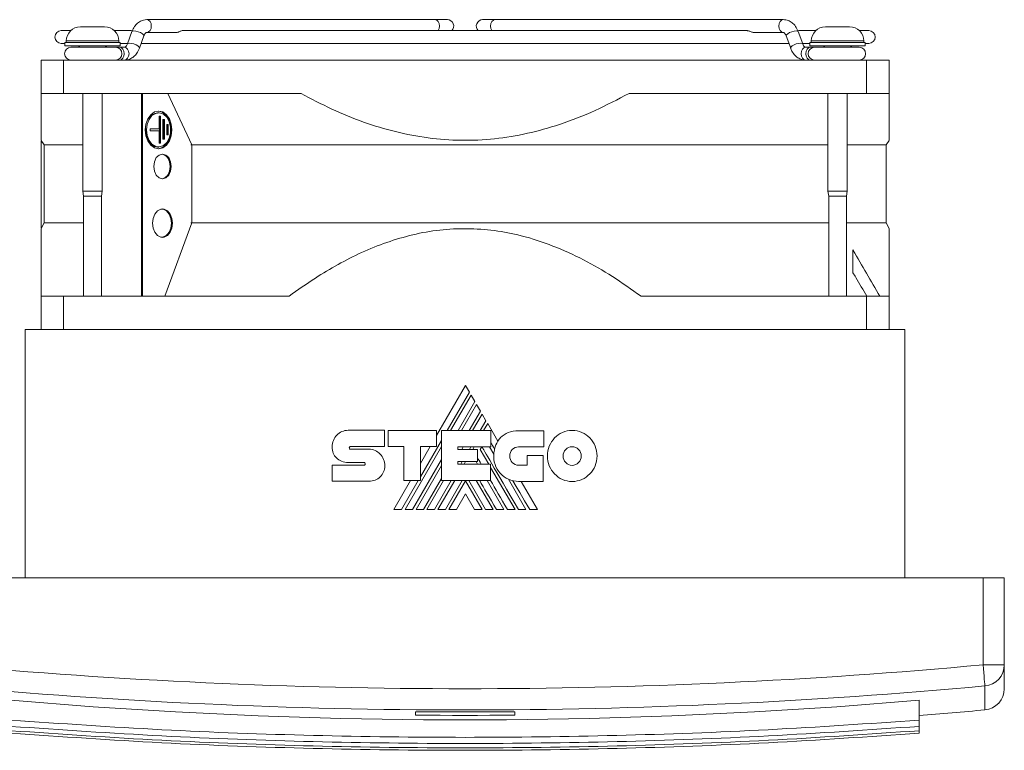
# Model space of a CAD drawing. Header units: millimetres. Extents: x 26 to 404, y 13 to 275.
# Tile 4 of 6: x 153 to 292, y 13 to 116. Entities that reach past the tile are written whole.
import ezdxf

# ---------------------------------------------------------------- set-up
doc = ezdxf.new("R2010")
doc.units = ezdxf.units.MM
doc.linetypes.add('PHANTOM', pattern=[12.7, 6.35, -1.27, 1.27, -1.27, 1.27, -1.27])
doc.layers.add('___VS___', color=7, linetype='Continuous', lineweight=15)

msp = doc.modelspace()

# ---------------------------------------------------------------- linework, layer by layer
at = {"color": 7, "linetype": 'Continuous', "lineweight": 15}
for p, q in [((161.43, 115.39), (164.83, 115.39)), ((211.38, 116.39), (170.78, 116.39)), ((213.14, 116.39), (211.38, 116.39)), ((219.87, 116.39), (218.11, 116.39)), ((260.48, 116.39), (219.87, 116.39)), ((266.43, 115.39), (269.83, 115.39)), ((160.05, 114.84), (158.73, 114.84)), ((168.63, 114.84), (166.2, 114.84)), ((168.67, 114.71), (168.05, 112.98)), ((169.74, 112.37), (170.36, 114.09)), ((170.78, 114.59), (174.96, 114.59)), ((255.42, 114.84), (175.84, 114.84)), ((256.3, 114.59), (260.48, 114.59)), ((260.89, 114.09), (261.52, 112.37)), ((263.21, 112.98), (262.58, 114.71)), ((265.05, 114.84), (262.62, 114.84)), ((272.53, 114.84), (271.2, 114.84)), ((158.73, 113.04), (159.23, 113.04)), ((159.23, 113.19), (159.23, 112.69)), ((159.23, 113.19), (167.03, 113.19)), ((159.23, 112.69), (167.03, 112.69)), ((159.43, 113.39), (159.43, 113.19)), ((166.38, 112.49), (160.08, 112.49)), ((161.13, 112.69), (161.33, 112.49)), ((164.93, 112.49), (165.13, 112.69)), ((166.96, 112.49), (166.38, 112.49)), ((166.83, 113.19), (166.83, 113.39)), ((167.63, 112.49), (166.96, 112.49)), ((167.03, 112.69), (167.03, 113.19)), ((167.03, 113.04), (168.07, 113.04)), ((168.05, 112.99), (168.05, 112.98)), ((169.98, 113.04), (261.27, 113.04)), ((263.19, 113.04), (264.23, 113.04)), ((263.21, 112.99), (263.21, 112.98)), ((264.29, 112.49), (263.62, 112.49)), ((264.23, 113.19), (264.23, 112.69)), ((264.23, 113.19), (272.03, 113.19)), ((264.23, 112.69), (272.03, 112.69)), ((264.88, 112.49), (264.29, 112.49)), ((264.43, 113.39), (264.43, 113.19)), ((271.18, 112.49), (264.88, 112.49)), ((266.13, 112.69), (266.33, 112.49)), ((269.93, 112.49), (270.13, 112.69)), ((271.83, 113.19), (271.83, 113.39)), ((272.03, 112.69), (272.03, 113.19)), ((272.03, 113.04), (272.53, 113.04)), ((155.88, 110.69), (155.88, 105.99)), ((159.05, 110.69), (155.88, 110.69)), ((159.05, 110.69), (159.05, 105.99)), ((272.2, 110.69), (159.05, 110.69)), ((272.2, 110.69), (272.2, 105.99)), ((275.38, 110.69), (272.2, 110.69)), ((275.38, 110.69), (275.38, 105.99)), ((155.88, 105.99), (159.05, 105.99)), ((159.05, 105.99), (192.51, 105.99)), ((161.75, 105.99), (161.75, 92.19)), ((164.5, 92.19), (164.5, 105.99)), ((170.02, 105.99), (170.02, 77.39)), ((170.16, 105.99), (170.16, 77.39)), ((177.12, 98.73), (173.76, 105.99)), ((238.74, 105.99), (272.2, 105.99)), ((266.75, 105.99), (266.75, 92.19)), ((269.5, 92.19), (269.5, 105.99)), ((272.2, 105.99), (275.38, 105.99)), ((172.45, 103.26), (172.3, 103.26)), ((172.54, 102.8), (172.72, 102.8)), ((172.54, 101.01), (172.54, 102.8)), ((172.58, 102.8), (172.58, 98.97)), ((172.72, 102.8), (172.72, 98.97)), ((173.25, 102.31), (173.05, 102.31)), ((173.05, 102.31), (173.05, 99.54)), ((173.11, 99.54), (173.11, 102.31)), ((173.25, 99.54), (173.25, 102.31)), ((173.77, 101.6), (173.62, 101.6)), ((173.62, 101.6), (173.62, 100.14)), ((173.63, 100.14), (173.63, 101.6)), ((173.77, 100.14), (173.77, 101.6)), ((171.26, 101.01), (172.54, 101.01)), ((171.26, 100.69), (171.26, 101.01)), ((172.54, 100.69), (171.26, 100.69)), ((172.54, 98.97), (172.54, 100.69)), ((173.62, 100.14), (173.77, 100.14)), ((155.88, 99.37), (156.3, 98.73)), ((155.88, 99.28), (155.88, 87.03)), ((156.3, 98.73), (156.3, 87.73)), ((161.75, 98.73), (156.3, 98.73)), ((172.72, 98.97), (172.54, 98.97)), ((173.05, 99.54), (173.25, 99.54)), ((266.75, 98.73), (176.98, 98.73)), ((177.12, 87.73), (177.12, 98.73)), ((274.96, 98.73), (269.5, 98.73)), ((274.96, 98.73), (275.38, 99.37)), ((274.96, 87.73), (274.96, 98.73)), ((172.3, 98.43), (172.45, 98.43)), ((161.75, 92.19), (161.88, 91.48)), ((161.75, 92.19), (164.5, 92.19)), ((164.38, 91.48), (164.5, 92.19)), ((266.75, 92.19), (266.88, 91.48)), ((266.75, 92.19), (269.5, 92.19)), ((269.38, 91.48), (269.5, 92.19)), ((161.88, 91.48), (161.88, 77.39)), ((161.88, 91.48), (164.38, 91.48)), ((164.38, 77.39), (164.38, 91.48)), ((266.88, 91.48), (266.88, 77.39)), ((266.88, 91.48), (269.38, 91.48)), ((269.38, 77.39), (269.38, 91.48)), ((156.3, 87.73), (155.88, 86.92)), ((161.88, 87.73), (156.3, 87.73)), ((173.32, 77.39), (177.12, 87.73)), ((266.88, 87.73), (176.98, 87.73)), ((274.96, 87.73), (269.38, 87.73)), ((275.38, 86.92), (274.96, 87.73)), ((155.88, 77.39), (155.88, 72.69)), ((159.05, 77.39), (155.88, 77.39)), ((159.05, 77.39), (159.05, 72.69)), ((190.82, 77.39), (159.05, 77.39)), ((272.2, 77.39), (240.43, 77.39)), ((272.2, 77.39), (272.2, 72.69)), ((275.38, 77.39), (272.2, 77.39)), ((275.38, 77.39), (275.38, 72.69)), ((153.63, 72.69), (153.63, 37.69)), ((153.63, 72.69), (277.63, 72.69)), ((277.63, 72.69), (277.63, 37.69)), ((215.7, 64.81), (211.62, 57.74)), ((213.11, 58.45), (216.25, 63.88)), ((216.25, 63.88), (215.7, 64.81)), ((216.49, 63.46), (213.6, 58.45)), ((214.66, 58.45), (217.02, 62.54)), ((217.02, 62.54), (216.49, 63.46)), ((217.26, 62.12), (215.14, 58.45)), ((216.21, 58.45), (217.8, 61.19)), ((217.8, 61.19), (217.26, 62.12)), ((218.04, 60.78), (216.69, 58.45)), ((217.78, 58.45), (218.58, 59.83)), ((218.58, 59.83), (218.04, 60.78)), ((199.15, 58.48), (204.29, 58.48)), ((204.29, 58.48), (204.29, 56.18)), ((204.8, 56.18), (204.8, 58.47)), ((204.8, 58.47), (211.62, 58.47)), ((211.62, 58.47), (211.62, 56.2)), ((212.31, 51.39), (212.31, 58.45)), ((212.31, 58.45), (219.27, 58.45)), ((218.82, 59.43), (218.25, 58.45)), ((220.24, 56.95), (218.82, 59.43)), ((219.27, 58.45), (219.27, 56.16)), ((223.16, 58.43), (226.74, 58.43)), ((226.74, 58.43), (226.74, 56.14)), ((209.34, 51.92), (212.31, 57.05)), ((196.9, 56.17), (196.9, 56.17)), ((199.45, 56.18), (204.29, 56.18)), ((199.46, 55.83), (202.07, 55.83)), ((207.01, 56.18), (204.8, 56.18)), ((207.01, 51.39), (207.01, 56.18)), ((207.17, 47.31), (212.31, 56.21)), ((211.62, 56.2), (209.34, 56.2)), ((209.34, 51.39), (209.34, 56.2)), ((210.73, 56.2), (209.34, 53.8)), ((214.62, 56.16), (219.27, 56.16)), ((214.62, 56.16), (214.62, 55.79)), ((214.62, 55.79), (217.39, 55.79)), ((215.16, 55.79), (215.37, 56.16)), ((216.24, 55.79), (216.46, 56.16)), ((216.71, 55.79), (216.93, 56.16)), ((217.39, 55.79), (217.39, 54.06)), ((217.78, 55.76), (218.01, 56.16)), ((217.78, 55.76), (218.96, 53.72)), ((219.09, 56.16), (219.69, 55.12)), ((226.74, 56.14), (223.16, 56.14)), ((208.23, 47.31), (212.31, 54.37)), ((224.4, 53.56), (224.4, 54.93)), ((224.4, 54.93), (226.66, 54.93)), ((226.66, 54.93), (226.66, 51.28)), ((196.9, 53.56), (201.41, 53.56)), ((201.41, 53.94), (199.16, 53.94)), ((208.72, 47.31), (212.31, 53.53)), ((214.62, 54.06), (217.39, 54.06)), ((214.62, 54.06), (214.62, 53.72)), ((214.62, 53.72), (219.23, 53.72)), ((215.04, 53.72), (215.24, 54.06)), ((215.51, 53.72), (215.71, 54.06)), ((217.2, 54.06), (217.4, 53.72)), ((219.23, 51.39), (219.23, 53.72)), ((219.23, 53.24), (222.67, 47.31)), ((223.16, 53.56), (224.4, 53.56)), ((207.95, 51.39), (205.59, 47.31)), ((206.68, 47.31), (209.04, 51.39)), ((207.01, 51.39), (209.34, 51.39)), ((209.77, 47.31), (212.31, 51.69)), ((210.26, 47.31), (212.61, 51.39)), ((211.32, 47.31), (213.69, 51.39)), ((211.81, 47.31), (214.17, 51.39)), ((212.31, 51.39), (219.23, 51.39)), ((212.88, 47.31), (215.24, 51.39)), ((213.36, 47.31), (215.69, 51.36)), ((218.03, 47.31), (215.69, 51.36)), ((218.51, 47.31), (216.15, 51.39)), ((217.21, 51.39), (219.57, 47.31)), ((218.75, 51.39), (221.11, 47.31)), ((221.73, 51.6), (224.21, 47.31)), ((202.07, 51.29), (196.9, 51.29)), ((226.66, 51.28), (223.18, 51.28)), ((225.82, 47.31), (223.52, 51.28)), ((215.69, 49.5), (214.41, 47.31)), ((215.69, 49.5), (216.97, 47.31)), ((288.63, 37.69), (142.63, 37.69)), ((288.63, 37.69), (291.63, 37.69)), ((288.63, 25.4), (288.63, 37.69)), ((291.63, 37.69), (291.63, 25.4)), ((288.63, 25.4), (291.63, 25.4)), ((291.63, 25.4), (291.63, 22.04)), ((279.63, 20.42), (279.63, 17.61)), ((208.63, 18.79), (208.63, 18.31)), ((222.63, 18.31), (222.63, 18.79)), ((153.61, 17.46), (154.08, 17.42)), ((279.63, 17.59), (279.63, 16.73)), ((279.63, 16.73), (279.63, 16.12)), ((279.63, 16.12), (279.63, 15.77))]:
    msp.add_line(p, q, dxfattribs=at)
at = {"color": 8, "linetype": 'Continuous', "lineweight": 15}
for p, q in [((159.43, 113.39), (166.83, 113.39)), ((264.43, 113.39), (271.83, 113.39)), ((288.9, 19.05), (288.9, 22.43))]:
    msp.add_line(p, q, dxfattribs=at)
at = {"color": 8, "linetype": 'Continuous', "lineweight": 15, "flags": 128}
for points in [[(170.78, 114.59), (171.02, 114.66), (171.23, 114.85), (171.37, 115.14), (171.41, 115.49), (171.37, 115.83), (171.23, 116.12), (171.02, 116.32), (170.78, 116.39), (170.78, 116.39)], [(211.83, 114.84), (211.83, 114.85), (211.97, 115.14), (212.02, 115.49), (211.97, 115.83), (211.83, 116.12), (211.63, 116.32), (211.38, 116.39)], [(219.43, 114.84), (219.42, 114.85), (219.28, 115.14), (219.23, 115.49), (219.28, 115.83), (219.42, 116.12), (219.63, 116.32), (219.87, 116.39)], [(260.48, 114.59), (260.23, 114.66), (260.03, 114.85), (259.89, 115.14), (259.84, 115.49), (259.89, 115.83), (260.03, 116.12), (260.23, 116.32), (260.48, 116.39), (260.48, 116.39)], [(170.36, 114.09), (170.37, 114.11), (170.32, 114.24), (170.16, 114.4), (169.89, 114.56), (169.57, 114.69), (169.24, 114.78), (168.95, 114.81), (168.75, 114.78), (168.67, 114.71)], [(260.89, 114.09), (260.89, 114.11), (260.93, 114.24), (261.1, 114.4), (261.36, 114.56), (261.69, 114.69), (262.02, 114.78), (262.3, 114.81), (262.5, 114.78), (262.58, 114.71)], [(166.96, 110.69), (167.21, 110.76), (167.41, 110.95), (167.55, 111.24), (167.6, 111.59), (167.55, 111.93), (167.41, 112.22), (167.21, 112.42), (166.96, 112.49), (166.96, 112.49)], [(167.63, 110.69), (167.88, 110.76), (168.08, 110.95), (168.22, 111.24), (168.27, 111.59), (168.22, 111.93), (168.08, 112.22), (167.88, 112.42), (167.63, 112.49), (167.63, 112.49)], [(169.74, 112.37), (169.74, 112.38), (169.7, 112.52), (169.53, 112.68), (169.26, 112.83), (168.94, 112.97), (168.61, 113.05), (168.33, 113.09), (168.13, 113.05), (168.05, 112.99)], [(261.52, 112.37), (261.51, 112.38), (261.56, 112.52), (261.73, 112.68), (261.99, 112.83), (262.31, 112.97), (262.64, 113.05), (262.93, 113.09), (263.13, 113.05), (263.21, 112.99)], [(263.62, 110.69), (263.38, 110.76), (263.17, 110.95), (263.03, 111.24), (262.98, 111.59), (263.03, 111.93), (263.17, 112.22), (263.38, 112.42), (263.62, 112.49), (263.62, 112.49)], [(264.29, 110.69), (264.05, 110.76), (263.84, 110.95), (263.7, 111.24), (263.66, 111.59), (263.7, 111.93), (263.84, 112.22), (264.05, 112.42), (264.29, 112.49), (264.29, 112.49)]]:
    msp.add_lwpolyline(points, dxfattribs=at)
at = {"color": 7, "linetype": 'Continuous', "lineweight": 15, "flags": 128}
for points in [[(170.57, 100.84), (170.66, 100.02), (170.93, 99.28), (171.34, 98.69), (171.86, 98.32), (172.45, 98.18), (173.03, 98.32), (173.55, 98.69), (173.97, 99.28), (174.23, 100.02), (174.32, 100.84), (174.23, 101.66), (173.97, 102.41), (173.55, 102.99), (173.03, 103.37), (172.45, 103.5), (171.86, 103.37), (171.34, 102.99), (170.93, 102.41), (170.66, 101.66), (170.57, 100.84)], [(170.74, 100.84), (170.83, 100.06), (171.1, 99.36), (171.51, 98.82), (172.03, 98.5), (172.59, 98.44), (173.13, 98.63), (173.6, 99.07), (173.95, 99.69), (174.13, 100.45), (174.13, 101.24), (173.95, 101.99), (173.6, 102.62), (173.13, 103.05), (172.59, 103.25), (172.03, 103.18), (171.51, 102.86), (171.1, 102.33), (170.83, 101.63), (170.74, 100.84)], [(172.37, 98.19), (172.88, 98.32), (173.41, 98.69), (173.82, 99.28), (174.09, 100.02), (174.18, 100.84), (174.09, 101.66), (173.82, 102.41), (173.41, 102.99), (172.88, 103.37), (172.37, 103.5)], [(170.6, 100.84), (170.69, 100.06), (170.96, 99.36), (171.37, 98.82), (171.88, 98.5), (172.3, 98.43)], [(171.75, 95.69), (171.85, 96.36), (172.11, 96.93), (172.52, 97.3), (172.99, 97.44), (173.46, 97.3), (173.86, 96.93), (174.13, 96.36), (174.23, 95.69), (174.13, 95.02), (173.86, 94.45), (173.46, 94.07), (172.99, 93.94), (172.52, 94.07), (172.11, 94.45), (171.85, 95.02), (171.75, 95.69)], [(172.92, 97.44), (173.32, 97.3), (173.72, 96.93), (173.99, 96.36), (174.08, 95.69), (173.99, 95.02), (173.72, 94.45), (173.32, 94.07), (172.92, 93.94)], [(171.57, 87.69), (171.66, 88.37), (171.91, 88.97), (172.28, 89.42), (172.74, 89.66), (173.23, 89.66), (173.7, 89.42), (174.07, 88.97), (174.32, 88.37), (174.4, 87.69), (174.32, 87), (174.07, 86.4), (173.7, 85.96), (173.23, 85.72), (172.74, 85.72), (172.28, 85.96), (171.91, 86.4), (171.66, 87), (171.57, 87.69)], [(174.26, 87.69), (174.18, 88.37), (173.93, 88.97), (173.55, 89.42), (173.09, 89.66), (172.92, 89.69)], [(172.92, 89.69), (173.09, 89.66), (173.55, 89.42), (173.93, 88.97), (174.18, 88.37), (174.26, 87.69), (174.18, 87), (173.93, 86.4), (173.55, 85.96), (173.09, 85.72), (172.92, 85.69)], [(224.74, 47.31), (224.02, 48.55), (223.34, 49.71), (222.84, 50.57), (222.38, 51.37)], [(288.63, 25.4), (288.68, 24.85), (288.73, 24.32), (288.77, 23.83), (288.81, 23.39), (288.85, 23.02), (288.87, 22.73), (288.89, 22.53), (288.9, 22.43)], [(279.63, 20.42), (268.03, 19.5), (256.42, 18.77), (244.78, 18.22), (233.12, 17.85), (221.46, 17.67), (209.79, 17.67), (198.13, 17.85), (186.48, 18.22), (174.84, 18.77), (163.22, 19.5), (151.63, 20.42)], [(208.63, 18.31), (210.38, 18.3), (212.13, 18.29), (213.88, 18.28), (215.63, 18.28), (217.38, 18.28), (219.13, 18.29), (220.88, 18.3), (222.63, 18.31)]]:
    msp.add_lwpolyline(points, dxfattribs=at)
at = {"color": 7, "linetype": 'Continuous', "lineweight": 15}
for centre, radius, start, end in [((161.43, 113.39), 2, 90, 180), ((164.83, 113.39), 2, 0, 90), ((213.14, 115.49), 0.9, 313.7709, 90), ((218.11, 115.49), 0.9, 90, 226.2291), ((266.43, 113.39), 2, 90, 180), ((269.83, 113.39), 2, 0, 90), ((158.73, 113.94), 0.9, 90, 270), ((272.53, 113.94), 0.9, 270, 90), ((160.08, 111.59), 0.9, 90, 270), ((166.38, 111.59), 0.9, 270, 90), ((264.88, 111.59), 0.9, 90, 270), ((271.18, 111.59), 0.9, 270, 90), ((172.74, 101.14), 2.17, 101.6498, 187.8214), ((172.51, 95.9), 1.59, 352.4047, 75.0646), ((172.51, 95.48), 1.59, 284.9354, 7.5952), ((172.48, 87.44), 1.8, 284.2088, 7.9423), ((223.58, 54.95), 3.9, 149.0381, 166.8386), ((223.18, 54.79), 3.51, 174.6401, 270), ((215.63, 815.69), 793.65, 264.72247, 275.27753), ((288.64, 25.41), 2.99, 275.1199, 359.8931), ((215.63, 815.69), 796.64, 264.72247, 275.27753), ((288.63, 22.04), 3, 275.2553, 0), ((215.63, 815.69), 796.93, 269.49673, 270.50327), ((215.63, 815.69), 800, 274.58857, 275.25529)]:
    msp.add_arc(centre, radius, start, end, dxfattribs=at)
for points, knots in [([(170.78, 116.39), (170.62, 116.38), (170.26, 116.35), (169.72, 116.11), (169.22, 115.69), (168.87, 115.2), (168.73, 114.84), (168.67, 114.71)], [0, 0, 0, 0, 0.164769, 0.392137, 0.620191, 0.857015, 1, 1, 1, 1]), ([(262.58, 114.71), (262.53, 114.84), (262.37, 115.23), (262, 115.74), (261.46, 116.16), (260.94, 116.36), (260.61, 116.38), (260.48, 116.39)], [0, 0, 0, 0, 0.147122, 0.41035, 0.640326, 0.862564, 1, 1, 1, 1]), ([(170.36, 114.09), (170.39, 114.15), (170.46, 114.31), (170.59, 114.5), (170.73, 114.59), (170.76, 114.59), (170.78, 114.59)], [0, 0, 0, 0, 0.153655, 0.40996, 0.675763, 1, 1, 1, 1]), ([(175.84, 114.84), (175.84, 114.84), (175.8, 114.85), (175.68, 114.82), (175.5, 114.76), (175.31, 114.68), (175.14, 114.61), (175.01, 114.58), (174.96, 114.59), (174.96, 114.59)], [0, 0, 0, 0, 0.002396, 0.199985, 0.39955, 0.590879, 0.774881, 0.962574, 1, 1, 1, 1]), ([(256.3, 114.59), (256.3, 114.59), (256.25, 114.58), (256.13, 114.61), (255.95, 114.67), (255.77, 114.75), (255.59, 114.82), (255.46, 114.84), (255.41, 114.83), (255.39, 114.83)], [0, 0, 0, 0, 0.009069, 0.198991, 0.388581, 0.570121, 0.746984, 0.929692, 1, 1, 1, 1]), ([(260.48, 114.59), (260.49, 114.59), (260.51, 114.59), (260.59, 114.55), (260.76, 114.38), (260.85, 114.19), (260.89, 114.09)], [0, 0, 0, 0, 0.162566, 0.49163, 0.750352, 1, 1, 1, 1]), ([(168.05, 112.98), (168.02, 112.92), (167.96, 112.76), (167.82, 112.58), (167.68, 112.49), (167.65, 112.49), (167.63, 112.49)], [0, 0, 0, 0, 0.153659, 0.409962, 0.675763, 1, 1, 1, 1]), ([(263.62, 112.49), (263.61, 112.49), (263.59, 112.49), (263.5, 112.52), (263.34, 112.69), (263.25, 112.89), (263.21, 112.98)], [0, 0, 0, 0, 0.162567, 0.49163, 0.75035, 1, 1, 1, 1]), ([(167.63, 110.69), (167.79, 110.7), (168.15, 110.72), (168.69, 110.96), (169.19, 111.39), (169.54, 111.88), (169.68, 112.23), (169.74, 112.37)], [0, 0, 0, 0, 0.164769, 0.392138, 0.620192, 0.857016, 1, 1, 1, 1]), ([(261.52, 112.37), (261.57, 112.23), (261.73, 111.85), (262.1, 111.34), (262.64, 110.92), (263.16, 110.72), (263.49, 110.7), (263.62, 110.69)], [0, 0, 0, 0, 0.14712, 0.410348, 0.640324, 0.862564, 1, 1, 1, 1]), ([(155.88, 99.4), (155.88, 99.44), (155.88, 99.51), (155.88, 100.29), (155.88, 101.61), (155.88, 103.49), (155.88, 105.16), (155.88, 105.99)], [0, 0, 0, 0, 0.17138, 0.36516, 0.558436, 0.77916, 1, 1, 1, 1]), ([(192.51, 105.99), (193.95, 105.23), (196.81, 103.72), (201.26, 101.9), (205.81, 100.52), (210.42, 99.64), (215.1, 99.28), (219.8, 99.51), (224.44, 100.28), (229.19, 101.61), (233.99, 103.49), (237.16, 105.16), (238.74, 105.99)], [0, 0, 0, 0, 0.099979, 0.19992, 0.296281, 0.392877, 0.48912, 0.585657, 0.682555, 0.7792, 0.889571, 1, 1, 1, 1]), ([(275.38, 105.99), (275.38, 105.16), (275.38, 103.49), (275.38, 101.77), (275.38, 100.6), (275.38, 99.88), (275.38, 99.44), (275.38, 99.41), (275.38, 99.39)], [0, 0, 0, 0, 0.2198808, 0.4414948, 0.5845561, 0.7275925, 0.8746582, 1, 1, 1, 1]), ([(155.88, 77.39), (155.88, 78.34), (155.88, 80.19), (155.88, 82.58), (155.88, 84.54), (155.88, 85.94), (155.88, 86.68), (155.88, 86.98), (155.88, 86.9), (155.88, 86.9)], [0, 0, 0, 0, 0.181462, 0.355636, 0.530102, 0.70386, 0.846603, 0.989836, 1, 1, 1, 1]), ([(240.43, 77.39), (239.1, 78.34), (236.49, 80.19), (232.34, 82.58), (228.06, 84.55), (223.85, 85.93), (219.77, 86.71), (215.91, 86.99), (212.06, 86.8), (208.27, 86.12), (204.58, 85.03), (201.06, 83.61), (197.71, 81.9), (194.29, 79.86), (192.05, 78.26), (190.82, 77.39)], [0, 0, 0, 0, 0.090716, 0.177788, 0.265007, 0.351871, 0.42323, 0.494835, 0.566156, 0.636947, 0.707989, 0.778884, 0.847641, 0.916416, 1, 1, 1, 1]), ([(275.38, 86.9), (275.38, 86.89), (275.38, 86.88), (275.38, 86.55), (275.38, 85.92), (275.38, 84.94), (275.38, 83.62), (275.38, 82.02), (275.38, 79.98), (275.38, 78.34), (275.38, 77.39)], [0, 0, 0, 0, 0.078333, 0.187308, 0.2963, 0.425092, 0.553926, 0.686252, 0.81861, 1, 1, 1, 1]), ([(270.3, 83.91), (270.31, 83.89), (271.57, 81.72), (272.82, 79.54), (274.07, 77.39)], [0, 0, 0, 0, 0.009088, 1, 1, 1, 1]), ([(270.3, 80.7), (270.3, 81.71), (270.3, 82.79), (270.3, 83.84), (270.3, 83.91)], [0, 0, 0, 0, 0.929222, 1, 1, 1, 1]), ([(272.27, 77.39), (271.74, 78.28), (271.08, 79.38), (270.43, 80.48), (270.3, 80.7)], [0, 0, 0, 0, 0.803756, 1, 1, 1, 1]), ([(279.63, 17.61), (272.53, 17.12), (258.35, 16.15), (237, 15.37), (215.63, 15.09), (194.25, 15.37), (172.9, 16.15), (158.72, 17.12), (151.63, 17.61)], [0, 0, 0, 0, 0.166705, 0.333301, 0.5, 0.666701, 0.833297, 1, 1, 1, 1]), ([(279.63, 16.73), (272.55, 16.25), (258.38, 15.28), (237.03, 14.5), (215.63, 14.23), (194.23, 14.5), (172.88, 15.28), (158.71, 16.25), (151.63, 16.73)], [0, 0, 0, 0, 0.166391, 0.332987, 0.5, 0.667017, 0.833613, 1, 1, 1, 1]), ([(279.63, 16.12), (272.55, 15.63), (258.38, 14.66), (237.03, 13.89), (215.63, 13.61), (194.23, 13.89), (172.88, 14.66), (158.71, 15.63), (151.63, 16.12)], [0, 0, 0, 0, 0.166391, 0.332987, 0.5, 0.667017, 0.833613, 1, 1, 1, 1]), ([(279.63, 15.77), (272.55, 15.28), (258.38, 14.31), (237.03, 13.54), (215.63, 13.26), (194.23, 13.54), (172.88, 14.31), (158.71, 15.28), (151.63, 15.77)], [0, 0, 0, 0, 0.166391, 0.332987, 0.5, 0.667017, 0.833613, 1, 1, 1, 1])]:
    msp.add_open_spline(points, degree=3, knots=knots, dxfattribs=at)
for points in [[(197.56, 57.8), (197.97, 58.22), (198.53, 58.48), (199.15, 58.48)], [(220.64, 57.46), (221.23, 58.06), (222.07, 58.43), (223.16, 58.43)], [(228.25, 57.4), (228.88, 58.05), (229.76, 58.46), (230.72, 58.46)], [(230.72, 58.46), (231.69, 58.46), (232.57, 58.05), (233.2, 57.4)], [(196.9, 56.17), (196.9, 56.8), (197.15, 57.38), (197.56, 57.8)], [(220.24, 56.95), (220.36, 57.14), (220.49, 57.31), (220.64, 57.46)], [(227.23, 54.86), (227.23, 55.85), (227.62, 56.75), (228.25, 57.4)], [(233.2, 57.4), (233.84, 56.75), (234.23, 55.85), (234.23, 54.86)], [(197.5, 54.58), (197.12, 54.95), (196.89, 55.48), (196.9, 56.17)], [(199.36, 56.13), (199.33, 56.1), (199.31, 56.04), (199.31, 55.99)], [(199.31, 55.99), (199.31, 55.94), (199.33, 55.9), (199.35, 55.87)], [(199.35, 55.87), (199.38, 55.85), (199.42, 55.83), (199.46, 55.83)], [(199.45, 56.18), (199.41, 56.18), (199.38, 56.16), (199.36, 56.13)], [(202.07, 55.83), (202.69, 55.83), (203.25, 55.56), (203.65, 55.13)], [(223.15, 47.31), (219.88, 52.94), (218.17, 55.89), (218.03, 56.16)], [(219.79, 55.84), (219.59, 56.19), (219.41, 56.49), (219.27, 56.73)], [(219.69, 55.12), (219.71, 55.36), (219.74, 55.6), (219.79, 55.84)], [(222.29, 55.76), (222.06, 55.53), (221.92, 55.21), (221.92, 54.86)], [(223.16, 56.14), (222.82, 56.14), (222.51, 55.99), (222.29, 55.76)], [(229.82, 55.79), (229.59, 55.55), (229.45, 55.22), (229.45, 54.86)], [(230.72, 56.17), (230.37, 56.17), (230.05, 56.03), (229.82, 55.79)], [(231.63, 55.79), (231.39, 56.03), (231.08, 56.17), (230.72, 56.17)], [(232, 54.86), (232, 55.22), (231.86, 55.55), (231.63, 55.79)], [(199.16, 53.94), (198.5, 53.95), (197.91, 54.17), (197.5, 54.58)], [(203.65, 55.13), (204.06, 54.7), (204.32, 54.11), (204.32, 53.47)], [(217.9, 53.72), (217.68, 54.1), (217.51, 54.39), (217.39, 54.6)], [(221.92, 54.86), (221.92, 54.5), (222.06, 54.17), (222.28, 53.94)], [(228.25, 52.32), (227.62, 52.96), (227.23, 53.86), (227.23, 54.86)], [(229.45, 54.86), (229.45, 54.49), (229.59, 54.16), (229.82, 53.92)], [(231.63, 53.92), (231.86, 54.16), (232, 54.49), (232, 54.86)], [(234.23, 54.86), (234.23, 53.86), (233.84, 52.97), (233.2, 52.32)], [(201.52, 53.88), (201.49, 53.92), (201.45, 53.94), (201.41, 53.94)], [(201.41, 53.56), (201.46, 53.56), (201.5, 53.57), (201.52, 53.6)], [(201.57, 53.73), (201.57, 53.79), (201.55, 53.84), (201.52, 53.88)], [(201.52, 53.6), (201.55, 53.64), (201.57, 53.68), (201.57, 53.73)], [(204.32, 53.47), (204.32, 52.85), (204.07, 52.31), (203.67, 51.92)], [(222.28, 53.94), (222.51, 53.71), (222.82, 53.56), (223.16, 53.56)], [(229.82, 53.92), (230.05, 53.68), (230.37, 53.54), (230.72, 53.54)], [(230.72, 53.54), (231.08, 53.54), (231.39, 53.68), (231.63, 53.92)], [(203.67, 51.92), (203.26, 51.53), (202.69, 51.29), (202.07, 51.29)], [(220.06, 47.31), (219.06, 49.02), (218.27, 50.38), (217.69, 51.39)], [(221.6, 47.31), (220.66, 48.93), (219.87, 50.29), (219.23, 51.4)], [(230.72, 51.26), (229.76, 51.26), (228.88, 51.66), (228.25, 52.32)], [(233.2, 52.32), (232.57, 51.66), (231.69, 51.26), (230.72, 51.26)]]:
    msp.add_open_spline(points, degree=3, dxfattribs=at)
at = {"layer": '___VS___', "linetype": 'PHANTOM'}
for p, q in [((196.9, 53.56), (196.9, 51.29)), ((205.59, 47.31), (206.68, 47.31)), ((207.17, 47.31), (208.23, 47.31)), ((208.72, 47.31), (209.77, 47.31)), ((210.26, 47.31), (211.32, 47.31)), ((211.81, 47.31), (212.88, 47.31)), ((213.36, 47.31), (214.41, 47.31)), ((216.97, 47.31), (218.03, 47.31)), ((218.51, 47.31), (219.57, 47.31)), ((220.06, 47.31), (221.11, 47.31)), ((221.6, 47.31), (222.67, 47.31)), ((223.15, 47.31), (224.21, 47.31)), ((224.74, 47.31), (225.82, 47.31))]:
    msp.add_line(p, q, dxfattribs=at)

doc.saveas('drawing.dxf')
